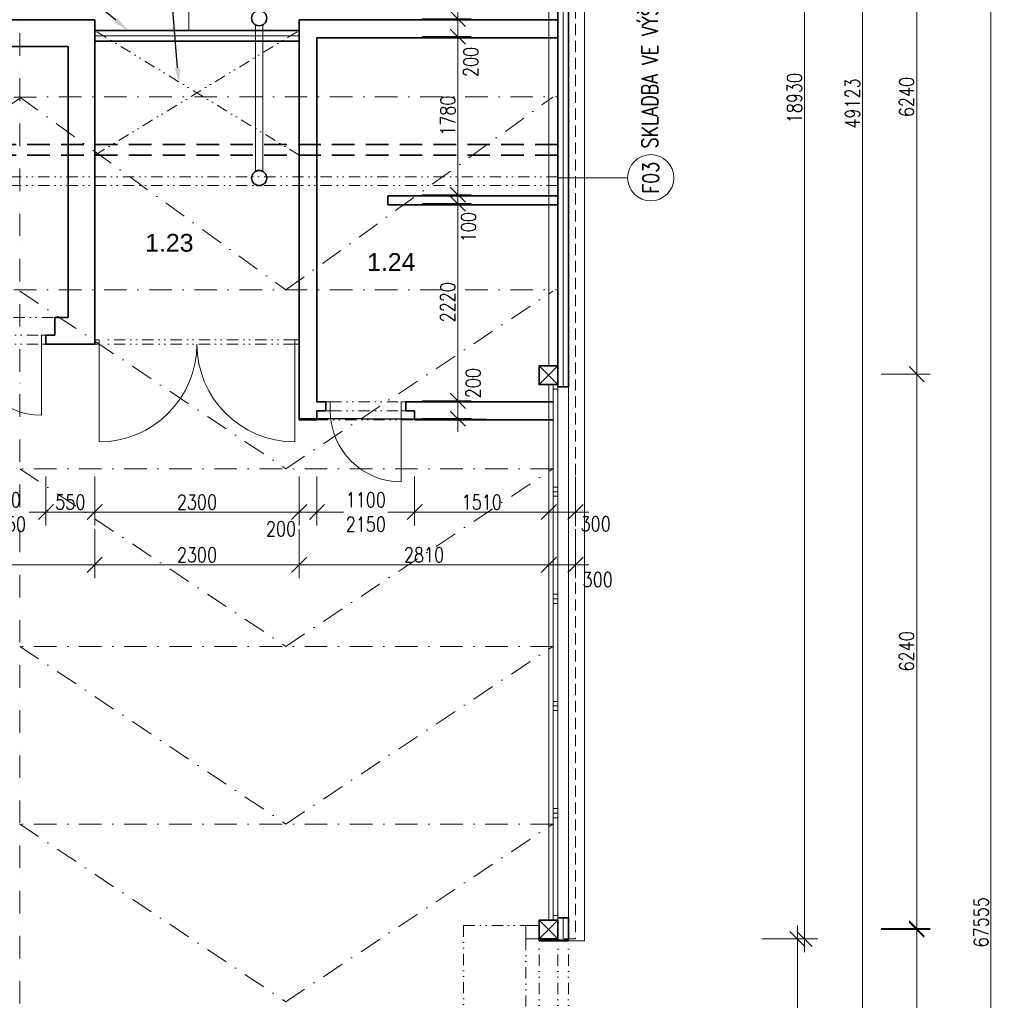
# Model space of a CAD drawing. Header units: millimetres. Extents: x -485339 to 286898, y -1189934 to 1602269.
# Tile 89 of 230: x -49880 to -38799, y -1027579 to -1016540. Entities that reach past the tile are written whole.
import ezdxf
from ezdxf import colors
from ezdxf.entities.mleader import LeaderData, LeaderLine
from ezdxf.enums import TextEntityAlignment as Align
from ezdxf.math import Vec2, Vec3

# ---------------------------------------------------------------- set-up
doc = ezdxf.new("R2010")
doc.units = ezdxf.units.MM
doc.header["$LTSCALE"] = 10
for name, pattern in [('DASHDOT', [25.4, 12.7, -6.35, 0, -6.35]), ('DĚLICÍ2', [15.875, 6.35, -3.175, 0, -3.175, 0, -3.175]), ('ČÁRKOVANÁ', [19.05, 12.7, -6.35]), ('ČÁRKOVANÁ2', [9.525, 6.35, -3.175])]:
    doc.linetypes.add(name, pattern=pattern)
doc.layers.get('Defpoints').update_dxf_attribs({"lineweight": 0})
for name, color, linetype, lineweight in [('N_dveře', 10, 'Continuous', 18), ('N_okna', 10, 'Continuous', 18), ('N_popis', 10, 'Continuous', 18), ('N_čáry_dělící stěna', 212, 'ČÁRKOVANÁ', 35), ('N_čáry_nad', 10, 'DĚLICÍ2', 18), ('N_čáry_obv.plášt', 212, 'Continuous', 18), ('N_čáry_obv.plášt_obrys', 212, 'Continuous', 35), ('N_čáry_plné', 10, 'Continuous', 18), ('St__otvory_dveře', 40, 'Continuous', 18), ('St_kóty', 132, 'Continuous', 18), ('St_plocha_místnosti', 250, 'Continuous', 18), ('St_sloupy_konstrukce haly', 5, 'Continuous', 35), ('St_sloupy_opláštění_půdorys', 25, 'Continuous', 35), ('St_čáry_nad', 250, 'DĚLICÍ2', 18), ('St_čáry_obrys', 5, 'Continuous', 35), ('St_čáry_osy', 250, 'DASHDOT', 18), ('St_čáry_plné', 250, 'Continuous', 18), ('St_čáry_pod', 250, 'ČÁRKOVANÁ2', 18)]:
    doc.layers.add(name, color=color, linetype=linetype, lineweight=lineweight)
doc.styles.add('Andy', font='arial.ttf')
doc.styles.get("Standard").update_dxf_attribs({"font": 'simplex.shx', "width": 0.8})
doc.linetypes.add('ZIGZAG', pattern='A,0.00254,-5.08,[131,ltypeshp.shx,S=5.08,R=0,X=-5.08,Y=0],-10.16,[131,ltypeshp.shx,S=5.08,R=180,X=5.08,Y=0],-5.08', length=20.32254)
doc.dimstyles.new('stavebníM100', dxfattribs={"dimtxt": 165, "dimasz": 170, "dimexe": 150, "dimexo": 100, "dimgap": 30, "dimtad": 1, "dimdec": 0, "dimtxsty": 'Standard', "dimblk": 'OBLIQUE', "dimcen": -2.5, "dimdle": 150, "dimclrd": 256, "dimclre": 256, "dimclrt": 256, "dimadec": 4, "dimazin": 0, "dimtfac": 1, "dimtdec": 0, "dimtmove": 2, "dimatfit": 3, "dimldrblk": 'OBLIQUE', "dimfxl": 400, "dimfxlon": 1, "dimlwd": -1, "dimlwe": -1, "dimarcsym": 0})

# ---------------------------------------------------------------- blocks, each defined once
blk = doc.blocks.new('*U5515')
at = {"layer": 'St_čáry_osy', "ltscale": 2}
for points in [[(-3950, 8000), (9058, 8000)], [(-3950, 6000), (9058, 6000)], [(-3950, 4000), (9058, 4000)]]:
    blk.add_lwpolyline(points, dxfattribs=at)
blk = doc.blocks.new('*U5514')
at = {"layer": 'St_čáry_osy', "ltscale": 2}
blk.add_blockref('*U5515', (72000, 0), dxfattribs=at)
blk = doc.blocks.new('G$CC1796412')
at = {"layer": 'St__otvory_dveře', "color": 0, "ltscale": 2}
blk.add_lwpolyline([(850, 1), (850, 801)], dxfattribs=at)
at = {"layer": 'St__otvory_dveře', "ltscale": 2}
for points in [[(50, 0), (0, 0), (0, -100), (50, -100)], [(900, 1), (850, 1), (850, -99), (900, -99)]]:
    blk.add_lwpolyline(points, close=True, dxfattribs=at)
at = {"layer": 'St__otvory_dveře', "linetype": 'DĚLICÍ2', "ltscale": 2}
for points in [[(50, 0), (850, 1)], [(50, -100), (850, -99)]]:
    blk.add_lwpolyline(points, dxfattribs=at)
at = {"layer": 'St__otvory_dveře', "color": 0, "ltscale": 2}
blk.add_arc((850, 1), 800, 90, 180, dxfattribs=at)
blk = doc.blocks.new('G$C96BA53D1')
at = {"layer": 'St__otvory_dveře', "ltscale": 2}
for points in [[(0, -50), (50, -50), (50, 0), (0, 0)], [(2250, -50), (2300, -50), (2300, 0), (2250, 0)]]:
    blk.add_lwpolyline(points, close=True, dxfattribs=at)
at = {"layer": 'St__otvory_dveře', "linetype": 'DĚLICÍ2', "ltscale": 2}
for points in [[(2250, 0), (50, 0)], [(2250, -50), (50, -50)]]:
    blk.add_lwpolyline(points, dxfattribs=at)
at = {"layer": 'St__otvory_dveře', "ltscale": 2}
for points in [[(50, -50), (50, -1150)], [(2250, -50), (2250, -1150)]]:
    blk.add_lwpolyline(points, dxfattribs=at)
for centre, start, end in [((50, -50), 270, 0), ((2250, -50), 180, 270)]:
    blk.add_arc(centre, 1100, start, end, dxfattribs=at)
blk = doc.blocks.new('G$CB69B1554')
at = {"layer": 'St_čáry_nad', "ltscale": 2}
for points in [[(72380, -4650), (73480, -4650)], [(76430, -5800), (77530, -5800)]]:
    blk.add_lwpolyline(points, dxfattribs=at)
at = {"layer": 'St_čáry_obrys', "ltscale": 2}
for points in [[(73930, -1300), (63240, -1300)], [(73930, -4950), (73930, -1300)], [(76230, -5800), (76230, -1300)], [(76430, -5600), (76430, -1500)], [(73630, -1600), (72230, -1600)], [(73630, -4650), (73630, -1600)], [(77230, -3380), (77230, -3280)], [(73630, -4650), (73480, -4650)], [(73480, -4850), (73480, -4650)], [(73380, -4950), (73380, -4850)], [(73380, -4950), (73380, -4850)], [(73480, -4850), (73380, -4850)], [(73930, -4950), (73380, -4950)], [(76530, -5702), (76530, -5602)], [(77230, -5600), (77230, -5600)], [(77430, -5702), (77430, -5602)], [(77430, -5702), (77430, -5602)], [(76430, -5700), (76430, -5800)], [(76430, -5700), (76530, -5700)], [(77530, -5700), (77430, -5700)], [(77530, -5700), (77530, -5800)]]:
    blk.add_lwpolyline(points, dxfattribs=at)
at = {"layer": 'St_čáry_obrys'}
for points in [[(76230, -1300), (79139, -1300)], [(76430, -1500), (79139, -1500)], [(77230, -3280), (79139, -3280)], [(77230, -3380), (79139, -3380)], [(76430, -5600), (76530, -5600)], [(77430, -5600), (79089, -5600)], [(76230, -5800), (76430, -5800)], [(77530, -5800), (79089, -5800)]]:
    blk.add_lwpolyline(points, dxfattribs=at)
at = {"layer": 'St__otvory_dveře', "xscale": -1, "rotation": 180}
for p in [(72480, -4949), (76530, -5699)]:
    blk.add_blockref('G$CC1796412', p, dxfattribs=at)
at = {"layer": 'St__otvory_dveře'}
blk.add_blockref('G$C96BA53D1', (73930, -4900), dxfattribs=at)
blk = doc.blocks.new('G$CD8A98CDB')
at = {"layer": 'St_sloupy_konstrukce haly', "color": 250, "lineweight": 18, "ltscale": 2}
for points in [[(-825, 0), (825, 0)], [(-825, -80), (825, -80)]]:
    blk.add_lwpolyline(points, dxfattribs=at)
at = {"layer": 'St_sloupy_konstrukce haly', "ltscale": 2}
for centre in [(-900, -40), (900, -40)]:
    blk.add_circle(centre, 85, dxfattribs=at)
blk = doc.blocks.new('G$C0F2906C7')
at = {"layer": 'St_sloupy_opláštění_půdorys', "ltscale": 2}
blk.add_lwpolyline([(-105, -105), (105, -105), (105, 105), (-105, 105)], close=True, dxfattribs=at)
for points in [[(-105, 105), (105, -105)], [(105, 105), (-105, -105)]]:
    blk.add_lwpolyline(points, dxfattribs=at)
blk = doc.blocks.new('_OBLIQUE')
at = {"color": 0, "linetype": 'ByBlock'}
blk.add_line((-0.5, -0.5), (0.5, 0.5), dxfattribs=at)
blk = doc.blocks.new('*D5766')
at = {"layer": 'Defpoints', "color": 0}
for p in [(-43705, -1026888), (-41127, -1026888), (-43705, -1031958)]:
    blk.add_point(p, dxfattribs=at)
at = {"layer": 'St_kóty'}
for p, q in [((-41127, -1026738), (-41127, -1029160)), ((-41527, -1026888), (-40977, -1026888)), ((-41127, -1032108), (-41127, -1029685)), ((-41527, -1031958), (-40977, -1031958))]:
    blk.add_line(p, q, dxfattribs=at)
at = {"layer": 'St_kóty', "linetype": 'ByBlock', "xscale": 170, "yscale": 170, "zscale": 170}
for p, rotation in [((-41127, -1026888), 90), ((-41127, -1031958), 270)]:
    blk.add_blockref('_OBLIQUE', p, dxfattribs=dict(at, rotation=rotation))
at = {"layer": 'St_kóty', "insert": (-41127, -1029423), "char_height": 165, "attachment_point": 5, "rotation": 90}
blk.add_mtext('5070\\P5400', dxfattribs=at)
blk = doc.blocks.new('*D5767')
at = {"layer": 'Defpoints', "color": 0}
for p in [(-43625, -1007958), (-41047, -1007958), (-43705, -1026888)]:
    blk.add_point(p, dxfattribs=at)
at = {"layer": 'St_kóty'}
for p, q in [((-41047, -1027038), (-41047, -1007808)), ((-41447, -1007958), (-40897, -1007958)), ((-41447, -1026888), (-40897, -1026888))]:
    blk.add_line(p, q, dxfattribs=at)
at = {"layer": 'St_kóty', "linetype": 'ByBlock', "xscale": 170, "yscale": 170, "zscale": 170}
for p, rotation in [((-41047, -1007958), 90), ((-41047, -1026888), 270)]:
    blk.add_blockref('_OBLIQUE', p, dxfattribs=dict(at, rotation=rotation))
at = {"layer": 'St_kóty', "insert": (-41159, -1017423), "char_height": 165, "attachment_point": 5, "rotation": 90}
blk.add_mtext('18930', dxfattribs=at)
blk = doc.blocks.new('*D5771')
at = {"layer": 'Defpoints', "color": 0}
for p in [(-43625, -992923), (-40393, -992923), (-59739, -1042046)]:
    blk.add_point(p, dxfattribs=at)
at = {"layer": 'St_kóty'}
for p, q in [((-40393, -1042196), (-40393, -992773)), ((-40793, -992923), (-40243, -992923)), ((-40793, -1042046), (-40243, -1042046))]:
    blk.add_line(p, q, dxfattribs=at)
at = {"layer": 'St_kóty', "linetype": 'ByBlock', "xscale": 170, "yscale": 170, "zscale": 170}
for p, rotation in [((-40393, -992923), 90), ((-40393, -1042046), 270)]:
    blk.add_blockref('_OBLIQUE', p, dxfattribs=dict(at, rotation=rotation))
at = {"layer": 'St_kóty', "insert": (-40506, -1017484), "char_height": 165, "attachment_point": 5, "rotation": 90}
blk.add_mtext('49123', dxfattribs=at)
blk = doc.blocks.new('*D5776')
at = {"layer": 'Defpoints', "color": 0}
for p in [(-43930, -1026783), (-39785, -1026783), (-43930, -1032063)]:
    blk.add_point(p, dxfattribs=at)
at = {"layer": 'St_kóty'}
for p, q in [((-39785, -1032213), (-39785, -1026633)), ((-40185, -1026783), (-39635, -1026783)), ((-40185, -1032063), (-39635, -1032063))]:
    blk.add_line(p, q, dxfattribs=at)
at = {"layer": 'St_kóty', "linetype": 'ByBlock', "xscale": 170, "yscale": 170, "zscale": 170}
for p, rotation in [((-39785, -1026783), 90), ((-39785, -1032063), 270)]:
    blk.add_blockref('_OBLIQUE', p, dxfattribs=dict(at, rotation=rotation))
at = {"layer": 'St_kóty', "insert": (-39898, -1029423), "char_height": 165, "attachment_point": 5, "rotation": 90}
blk.add_mtext('5280', dxfattribs=at)
blk = doc.blocks.new('*D5777')
at = {"layer": 'Defpoints', "color": 0}
for p in [(-43930, -1020531), (-39785, -1020531), (-43930, -1026771)]:
    blk.add_point(p, dxfattribs=at)
at = {"layer": 'St_kóty'}
for p, q in [((-39785, -1026921), (-39785, -1020381)), ((-40185, -1020531), (-39635, -1020531)), ((-40185, -1026771), (-39635, -1026771))]:
    blk.add_line(p, q, dxfattribs=at)
at = {"layer": 'St_kóty', "linetype": 'ByBlock', "xscale": 170, "yscale": 170, "zscale": 170}
for p, rotation in [((-39785, -1020531), 90), ((-39785, -1026771), 270)]:
    blk.add_blockref('_OBLIQUE', p, dxfattribs=dict(at, rotation=rotation))
at = {"layer": 'St_kóty', "insert": (-39898, -1023651), "char_height": 165, "attachment_point": 5, "rotation": 90}
blk.add_mtext('6240', dxfattribs=at)
blk = doc.blocks.new('*D5778')
at = {"layer": 'Defpoints', "color": 0}
for p in [(-43930, -1014291), (-39785, -1014291), (-43930, -1020531)]:
    blk.add_point(p, dxfattribs=at)
at = {"layer": 'St_kóty'}
for p, q in [((-39785, -1020681), (-39785, -1014141)), ((-40185, -1014291), (-39635, -1014291)), ((-40185, -1020531), (-39635, -1020531))]:
    blk.add_line(p, q, dxfattribs=at)
at = {"layer": 'St_kóty', "linetype": 'ByBlock', "xscale": 170, "yscale": 170, "zscale": 170}
for p, rotation in [((-39785, -1014291), 90), ((-39785, -1020531), 270)]:
    blk.add_blockref('_OBLIQUE', p, dxfattribs=dict(at, rotation=rotation))
at = {"layer": 'St_kóty', "insert": (-39898, -1017411), "char_height": 165, "attachment_point": 5, "rotation": 90}
blk.add_mtext('6240', dxfattribs=at)
blk = doc.blocks.new('*D5783')
at = {"layer": 'Defpoints', "color": 0}
for p in [(-43625, -992923), (-59725, -1060478), (-38949, -1060478)]:
    blk.add_point(p, dxfattribs=at)
at = {"layer": 'St_kóty'}
for p, q in [((-38949, -992773), (-38949, -1060628)), ((-39349, -992923), (-38799, -992923)), ((-39349, -1060478), (-38799, -1060478))]:
    blk.add_line(p, q, dxfattribs=at)
at = {"layer": 'St_kóty', "linetype": 'ByBlock', "xscale": 170, "yscale": 170, "zscale": 170}
for p, rotation in [((-38949, -992923), 90), ((-38949, -1060478), 270)]:
    blk.add_blockref('_OBLIQUE', p, dxfattribs=dict(at, rotation=rotation))
at = {"layer": 'St_kóty', "insert": (-39061, -1026700), "char_height": 165, "attachment_point": 5, "rotation": 90}
blk.add_mtext('67555', dxfattribs=at)
blk = doc.blocks.new('*D5890')
at = {"layer": 'Defpoints', "color": 0}
for p in [(-50485, -1019587), (-49585, -1019587), (-49585, -1022083)]:
    blk.add_point(p, dxfattribs=at)
at = {"layer": 'St_kóty'}
for p, q in [((-50485, -1021683), (-50485, -1022233)), ((-49585, -1021683), (-49585, -1022233)), ((-50635, -1022083), (-50297, -1022083)), ((-49435, -1022083), (-49772, -1022083))]:
    blk.add_line(p, q, dxfattribs=at)
at = {"layer": 'St_kóty', "linetype": 'ByBlock', "xscale": 170, "yscale": 170, "zscale": 170, "rotation": 180}
blk.add_blockref('_OBLIQUE', (-50485, -1022083), dxfattribs=at)
at = {"layer": 'St_kóty', "linetype": 'ByBlock', "xscale": 170, "yscale": 170, "zscale": 170}
blk.add_blockref('_OBLIQUE', (-49585, -1022083), dxfattribs=at)
at = {"layer": 'St_kóty', "insert": (-50035, -1022083), "char_height": 165, "attachment_point": 5}
blk.add_mtext('900\\P2050', dxfattribs=at)
blk = doc.blocks.new('*D5891')
at = {"layer": 'Defpoints', "color": 0}
for p in [(-49585, -1019587), (-49035, -1019587), (-49035, -1022083)]:
    blk.add_point(p, dxfattribs=at)
at = {"layer": 'St_kóty'}
for p, q in [((-49585, -1021683), (-49585, -1022233)), ((-49035, -1021683), (-49035, -1022233)), ((-49735, -1022083), (-48885, -1022083))]:
    blk.add_line(p, q, dxfattribs=at)
at = {"layer": 'St_kóty', "linetype": 'ByBlock', "xscale": 170, "yscale": 170, "zscale": 170, "rotation": 180}
blk.add_blockref('_OBLIQUE', (-49585, -1022083), dxfattribs=at)
at = {"layer": 'St_kóty', "linetype": 'ByBlock', "xscale": 170, "yscale": 170, "zscale": 170}
blk.add_blockref('_OBLIQUE', (-49035, -1022083), dxfattribs=at)
at = {"layer": 'St_kóty', "insert": (-49310, -1021970), "char_height": 165, "attachment_point": 5}
blk.add_mtext('550', dxfattribs=at)
blk = doc.blocks.new('*D5892')
at = {"layer": 'Defpoints', "color": 0}
for p in [(-49035, -1019587), (-46735, -1020437), (-46735, -1022083)]:
    blk.add_point(p, dxfattribs=at)
at = {"layer": 'St_kóty'}
for p, q in [((-49035, -1021683), (-49035, -1022233)), ((-46735, -1021683), (-46735, -1022233)), ((-49185, -1022083), (-46585, -1022083))]:
    blk.add_line(p, q, dxfattribs=at)
at = {"layer": 'St_kóty', "linetype": 'ByBlock', "xscale": 170, "yscale": 170, "zscale": 170, "rotation": 180}
blk.add_blockref('_OBLIQUE', (-49035, -1022083), dxfattribs=at)
at = {"layer": 'St_kóty', "linetype": 'ByBlock', "xscale": 170, "yscale": 170, "zscale": 170}
blk.add_blockref('_OBLIQUE', (-46735, -1022083), dxfattribs=at)
at = {"layer": 'St_kóty', "insert": (-47885, -1021970), "char_height": 165, "attachment_point": 5}
blk.add_mtext('2300', dxfattribs=at)
blk = doc.blocks.new('*D5893')
at = {"layer": 'Defpoints', "color": 0}
for p in [(-46735, -1020437), (-46535, -1020437), (-46535, -1022083)]:
    blk.add_point(p, dxfattribs=at)
at = {"layer": 'St_kóty'}
for p, q in [((-46735, -1021683), (-46735, -1022233)), ((-46535, -1021683), (-46535, -1022233)), ((-46885, -1022083), (-46385, -1022083))]:
    blk.add_line(p, q, dxfattribs=at)
at = {"layer": 'St_kóty', "linetype": 'ByBlock', "xscale": 170, "yscale": 170, "zscale": 170, "rotation": 180}
blk.add_blockref('_OBLIQUE', (-46735, -1022083), dxfattribs=at)
at = {"layer": 'St_kóty', "linetype": 'ByBlock', "xscale": 170, "yscale": 170, "zscale": 170}
blk.add_blockref('_OBLIQUE', (-46535, -1022083), dxfattribs=at)
at = {"layer": 'St_kóty', "insert": (-46939, -1022271), "char_height": 165, "attachment_point": 5}
blk.add_mtext('200', dxfattribs=at)
blk = doc.blocks.new('*D5894')
at = {"layer": 'Defpoints', "color": 0}
for p in [(-46535, -1020437), (-45435, -1020437), (-45435, -1022083)]:
    blk.add_point(p, dxfattribs=at)
at = {"layer": 'St_kóty'}
for p, q in [((-46535, -1021683), (-46535, -1022233)), ((-45435, -1021683), (-45435, -1022233)), ((-46685, -1022083), (-46235, -1022083)), ((-45285, -1022083), (-45735, -1022083))]:
    blk.add_line(p, q, dxfattribs=at)
at = {"layer": 'St_kóty', "linetype": 'ByBlock', "xscale": 170, "yscale": 170, "zscale": 170, "rotation": 180}
blk.add_blockref('_OBLIQUE', (-46535, -1022083), dxfattribs=at)
at = {"layer": 'St_kóty', "linetype": 'ByBlock', "xscale": 170, "yscale": 170, "zscale": 170}
blk.add_blockref('_OBLIQUE', (-45435, -1022083), dxfattribs=at)
at = {"layer": 'St_kóty', "insert": (-45985, -1022083), "char_height": 165, "attachment_point": 5}
blk.add_mtext('1100\\P2150', dxfattribs=at)
blk = doc.blocks.new('*D5895')
at = {"layer": 'Defpoints', "color": 0}
for p in [(-45435, -1020437), (-43925, -1020437), (-43925, -1022083)]:
    blk.add_point(p, dxfattribs=at)
at = {"layer": 'St_kóty'}
for p, q in [((-45435, -1021683), (-45435, -1022233)), ((-43925, -1021683), (-43925, -1022233)), ((-45585, -1022083), (-43775, -1022083))]:
    blk.add_line(p, q, dxfattribs=at)
at = {"layer": 'St_kóty', "linetype": 'ByBlock', "xscale": 170, "yscale": 170, "zscale": 170, "rotation": 180}
blk.add_blockref('_OBLIQUE', (-45435, -1022083), dxfattribs=at)
at = {"layer": 'St_kóty', "linetype": 'ByBlock', "xscale": 170, "yscale": 170, "zscale": 170}
blk.add_blockref('_OBLIQUE', (-43925, -1022083), dxfattribs=at)
at = {"layer": 'St_kóty', "insert": (-44680, -1021970), "char_height": 165, "attachment_point": 5}
blk.add_mtext('1510', dxfattribs=at)
blk = doc.blocks.new('*D5896')
at = {"layer": 'Defpoints', "color": 0}
for p in [(-43925, -1020437), (-43625, -1020437), (-43625, -1022083)]:
    blk.add_point(p, dxfattribs=at)
at = {"layer": 'St_kóty'}
for p, q in [((-43925, -1021683), (-43925, -1022233)), ((-43625, -1021683), (-43625, -1022233)), ((-44075, -1022083), (-43475, -1022083))]:
    blk.add_line(p, q, dxfattribs=at)
at = {"layer": 'St_kóty', "linetype": 'ByBlock', "xscale": 170, "yscale": 170, "zscale": 170, "rotation": 180}
blk.add_blockref('_OBLIQUE', (-43925, -1022083), dxfattribs=at)
at = {"layer": 'St_kóty', "linetype": 'ByBlock', "xscale": 170, "yscale": 170, "zscale": 170}
blk.add_blockref('_OBLIQUE', (-43625, -1022083), dxfattribs=at)
at = {"layer": 'St_kóty', "insert": (-43398, -1022216), "char_height": 165, "attachment_point": 5}
blk.add_mtext('300', dxfattribs=at)
blk = doc.blocks.new('*D5900')
at = {"layer": 'Defpoints', "color": 0}
for p in [(-58535, -1020181), (-49035, -1020181), (-49035, -1022677)]:
    blk.add_point(p, dxfattribs=at)
at = {"layer": 'St_kóty'}
for p, q in [((-58535, -1022277), (-58535, -1022827)), ((-49035, -1022277), (-49035, -1022827)), ((-58685, -1022677), (-48885, -1022677))]:
    blk.add_line(p, q, dxfattribs=at)
at = {"layer": 'St_kóty', "linetype": 'ByBlock', "xscale": 170, "yscale": 170, "zscale": 170, "rotation": 180}
blk.add_blockref('_OBLIQUE', (-58535, -1022677), dxfattribs=at)
at = {"layer": 'St_kóty', "linetype": 'ByBlock', "xscale": 170, "yscale": 170, "zscale": 170}
blk.add_blockref('_OBLIQUE', (-49035, -1022677), dxfattribs=at)
at = {"layer": 'St_kóty', "insert": (-53785, -1022564), "char_height": 165, "attachment_point": 5}
blk.add_mtext('9500', dxfattribs=at)
blk = doc.blocks.new('*D5901')
at = {"layer": 'Defpoints', "color": 0}
for p in [(-49035, -1020181), (-46735, -1021031), (-46735, -1022677)]:
    blk.add_point(p, dxfattribs=at)
at = {"layer": 'St_kóty'}
for p, q in [((-49035, -1022277), (-49035, -1022827)), ((-46735, -1022277), (-46735, -1022827)), ((-49185, -1022677), (-46585, -1022677))]:
    blk.add_line(p, q, dxfattribs=at)
at = {"layer": 'St_kóty', "linetype": 'ByBlock', "xscale": 170, "yscale": 170, "zscale": 170, "rotation": 180}
blk.add_blockref('_OBLIQUE', (-49035, -1022677), dxfattribs=at)
at = {"layer": 'St_kóty', "linetype": 'ByBlock', "xscale": 170, "yscale": 170, "zscale": 170}
blk.add_blockref('_OBLIQUE', (-46735, -1022677), dxfattribs=at)
at = {"layer": 'St_kóty', "insert": (-47885, -1022564), "char_height": 165, "attachment_point": 5}
blk.add_mtext('2300', dxfattribs=at)
blk = doc.blocks.new('*D5902')
at = {"layer": 'Defpoints', "color": 0}
for p in [(-46735, -1021031), (-43925, -1021031), (-43925, -1022677)]:
    blk.add_point(p, dxfattribs=at)
at = {"layer": 'St_kóty'}
for p, q in [((-46735, -1022277), (-46735, -1022827)), ((-43925, -1022277), (-43925, -1022827)), ((-46885, -1022677), (-43775, -1022677))]:
    blk.add_line(p, q, dxfattribs=at)
at = {"layer": 'St_kóty', "linetype": 'ByBlock', "xscale": 170, "yscale": 170, "zscale": 170, "rotation": 180}
blk.add_blockref('_OBLIQUE', (-46735, -1022677), dxfattribs=at)
at = {"layer": 'St_kóty', "linetype": 'ByBlock', "xscale": 170, "yscale": 170, "zscale": 170}
blk.add_blockref('_OBLIQUE', (-43925, -1022677), dxfattribs=at)
at = {"layer": 'St_kóty', "insert": (-45330, -1022564), "char_height": 165, "attachment_point": 5}
blk.add_mtext('2810', dxfattribs=at)
blk = doc.blocks.new('*D5903')
at = {"layer": 'Defpoints', "color": 0}
for p in [(-43925, -1021031), (-43625, -1021031), (-43625, -1022677)]:
    blk.add_point(p, dxfattribs=at)
at = {"layer": 'St_kóty'}
for p, q in [((-43925, -1022277), (-43925, -1022827)), ((-43625, -1022277), (-43625, -1022827)), ((-44075, -1022677), (-43475, -1022677))]:
    blk.add_line(p, q, dxfattribs=at)
at = {"layer": 'St_kóty', "linetype": 'ByBlock', "xscale": 170, "yscale": 170, "zscale": 170, "rotation": 180}
blk.add_blockref('_OBLIQUE', (-43925, -1022677), dxfattribs=at)
at = {"layer": 'St_kóty', "linetype": 'ByBlock', "xscale": 170, "yscale": 170, "zscale": 170}
blk.add_blockref('_OBLIQUE', (-43625, -1022677), dxfattribs=at)
at = {"layer": 'St_kóty', "insert": (-43375, -1022843), "char_height": 165, "attachment_point": 5}
blk.add_mtext('300', dxfattribs=at)
blk = doc.blocks.new('*D5948')
at = {"layer": 'Defpoints', "color": 0}
for p in [(-46535, -1020831), (-44949, -1020831), (-46735, -1021031)]:
    blk.add_point(p, dxfattribs=at)
at = {"layer": 'St_kóty'}
for p, q in [((-44949, -1021181), (-44949, -1020681)), ((-45349, -1020831), (-44799, -1020831)), ((-45349, -1021031), (-44799, -1021031))]:
    blk.add_line(p, q, dxfattribs=at)
at = {"layer": 'St_kóty', "linetype": 'ByBlock', "xscale": 170, "yscale": 170, "zscale": 170}
for p, rotation in [((-44949, -1020831), 90), ((-44949, -1021031), 270)]:
    blk.add_blockref('_OBLIQUE', p, dxfattribs=dict(at, rotation=rotation))
at = {"layer": 'St_kóty', "insert": (-44776, -1020632), "char_height": 165, "attachment_point": 5, "rotation": 90}
blk.add_mtext('200', dxfattribs=at)
blk = doc.blocks.new('*D5949')
at = {"layer": 'Defpoints', "color": 0}
for p in [(-45735, -1018611), (-44949, -1018611), (-46535, -1020831)]:
    blk.add_point(p, dxfattribs=at)
at = {"layer": 'St_kóty'}
for p, q in [((-44949, -1020981), (-44949, -1018461)), ((-45349, -1018611), (-44799, -1018611)), ((-45349, -1020831), (-44799, -1020831))]:
    blk.add_line(p, q, dxfattribs=at)
at = {"layer": 'St_kóty', "linetype": 'ByBlock', "xscale": 170, "yscale": 170, "zscale": 170}
for p, rotation in [((-44949, -1018611), 90), ((-44949, -1020831), 270)]:
    blk.add_blockref('_OBLIQUE', p, dxfattribs=dict(at, rotation=rotation))
at = {"layer": 'St_kóty', "insert": (-45062, -1019721), "char_height": 165, "attachment_point": 5, "rotation": 90}
blk.add_mtext('2220', dxfattribs=at)
blk = doc.blocks.new('*D5950')
at = {"layer": 'Defpoints', "color": 0}
for p in [(-45735, -1018511), (-44949, -1018511), (-45735, -1018611)]:
    blk.add_point(p, dxfattribs=at)
at = {"layer": 'St_kóty'}
for p, q in [((-44949, -1018761), (-44949, -1018361)), ((-45349, -1018511), (-44799, -1018511)), ((-45349, -1018611), (-44799, -1018611))]:
    blk.add_line(p, q, dxfattribs=at)
at = {"layer": 'St_kóty', "linetype": 'ByBlock', "xscale": 170, "yscale": 170, "zscale": 170}
for p, rotation in [((-44949, -1018511), 90), ((-44949, -1018611), 270)]:
    blk.add_blockref('_OBLIQUE', p, dxfattribs=dict(at, rotation=rotation))
at = {"layer": 'St_kóty', "insert": (-44830, -1018876), "char_height": 165, "attachment_point": 5, "rotation": 90}
blk.add_mtext('100', dxfattribs=at)
blk = doc.blocks.new('*D5951')
at = {"layer": 'Defpoints', "color": 0}
for p in [(-46535, -1016731), (-44949, -1016731), (-45735, -1018511)]:
    blk.add_point(p, dxfattribs=at)
at = {"layer": 'St_kóty'}
for p, q in [((-44949, -1018661), (-44949, -1016581)), ((-45349, -1016731), (-44799, -1016731)), ((-45349, -1018511), (-44799, -1018511))]:
    blk.add_line(p, q, dxfattribs=at)
at = {"layer": 'St_kóty', "linetype": 'ByBlock', "xscale": 170, "yscale": 170, "zscale": 170}
for p, rotation in [((-44949, -1016731), 90), ((-44949, -1018511), 270)]:
    blk.add_blockref('_OBLIQUE', p, dxfattribs=dict(at, rotation=rotation))
at = {"layer": 'St_kóty', "insert": (-45062, -1017621), "char_height": 165, "attachment_point": 5, "rotation": 90}
blk.add_mtext('1780', dxfattribs=at)
blk = doc.blocks.new('*D5952')
at = {"layer": 'Defpoints', "color": 0}
for p in [(-46535, -1016531), (-44949, -1016531), (-46535, -1016731)]:
    blk.add_point(p, dxfattribs=at)
at = {"layer": 'St_kóty'}
for p, q in [((-44949, -1016881), (-44949, -1016381)), ((-45349, -1016531), (-44799, -1016531)), ((-45349, -1016731), (-44799, -1016731))]:
    blk.add_line(p, q, dxfattribs=at)
at = {"layer": 'St_kóty', "linetype": 'ByBlock', "xscale": 170, "yscale": 170, "zscale": 170}
for p, rotation in [((-44949, -1016531), 90), ((-44949, -1016731), 270)]:
    blk.add_blockref('_OBLIQUE', p, dxfattribs=dict(at, rotation=rotation))
at = {"layer": 'St_kóty', "insert": (-44804, -1017016), "char_height": 165, "attachment_point": 5, "rotation": 90}
blk.add_mtext('200', dxfattribs=at)
blk = doc.blocks.new('G$C989355E2')
at = {"layer": 'N_dveře', "linetype": 'DĚLICÍ2', "ltscale": 2}
for points in [[(-850, 2685), (-850, -2685)], [(-850, 2685), (-150, 2685)], [(-150, 2535), (-150, -2535)], [(0, -2535), (0, 2535)], [(-850, -2685), (-150, -2685)]]:
    blk.add_lwpolyline(points, dxfattribs=at)
at = {"layer": 'N_dveře'}
blk.add_lwpolyline([(0, 2535), (-150, 2535), (-150, 2685), (0, 2685)], close=True, dxfattribs=at)
at = {"layer": 'N_dveře', "linetype": 'DĚLICÍ2', "ltscale": 2}
blk.add_lwpolyline([(0, -2535), (-150, -2535), (-150, -2685), (0, -2685)], close=True, dxfattribs=at)
blk = doc.blocks.new('G$CA450B66E')
at = {"layer": 'N_okna'}
for p, q in [((0, 0), (0, 50)), ((0, 50), (0, 0)), ((0, 50), (52, 50)), ((1206, 50), (0, 50)), ((52, 0), (0, 0)), ((0, 0), (1206, 0)), ((52, 50), (52, 0)), ((1154, 50), (1154, 0)), ((1206, 50), (1154, 50)), ((1154, 0), (1206, 0)), ((1206, 0), (1206, 50)), ((1206, 0), (1206, 50)), ((1206, 50), (1206, 0)), ((1206, 0), (1206, 50)), ((1206, 0), (1206, 50)), ((1206, 50), (1206, 0)), ((1206, 50), (1206, 50)), ((1206, 50), (1258, 50)), ((2412, 50), (1206, 50)), ((1206, 0), (1206, 0)), ((1258, 0), (1206, 0)), ((1206, 0), (2412, 0)), ((1258, 50), (1258, 0)), ((2360, 50), (2360, 0)), ((2412, 50), (2360, 50)), ((2360, 0), (2412, 0)), ((2412, 0), (2412, 50)), ((2412, 0), (2412, 50)), ((2412, 50), (2412, 0)), ((2412, 0), (2412, 50)), ((2412, 0), (2412, 50)), ((2412, 50), (2412, 0)), ((2412, 50), (2412, 50)), ((2412, 50), (2464, 50)), ((3618, 50), (2412, 50)), ((2412, 0), (2412, 0)), ((2464, 0), (2412, 0)), ((2412, 0), (3618, 0)), ((2464, 50), (2464, 0)), ((3566, 50), (3566, 0)), ((3618, 50), (3566, 50)), ((3566, 0), (3618, 0)), ((3618, 0), (3618, 50)), ((3618, 0), (3618, 50)), ((3618, 50), (3618, 0)), ((3618, 0), (3618, 50)), ((3618, 0), (3618, 50)), ((3618, 50), (3618, 0)), ((3618, 50), (3618, 50)), ((3618, 50), (3670, 50)), ((4824, 50), (3618, 50)), ((3618, 0), (3618, 0)), ((3670, 0), (3618, 0)), ((3618, 0), (4824, 0)), ((3670, 50), (3670, 0)), ((4772, 50), (4772, 0)), ((4824, 50), (4772, 50)), ((4772, 0), (4824, 0)), ((4824, 0), (4824, 50)), ((4824, 0), (4824, 50)), ((4824, 50), (4824, 0)), ((4824, 0), (4824, 50)), ((4824, 0), (4824, 50)), ((4824, 50), (4824, 0)), ((4824, 50), (4824, 50)), ((4824, 50), (4876, 50)), ((6030, 50), (4824, 50)), ((4824, 0), (4824, 0)), ((4876, 0), (4824, 0)), ((4824, 0), (6030, 0)), ((4876, 50), (4876, 0)), ((5978, 50), (5978, 0)), ((6030, 50), (5978, 50)), ((5978, 0), (6030, 0)), ((6030, 0), (6030, 50)), ((6030, 0), (6030, 50))]:
    blk.add_line(p, q, dxfattribs=at)
blk.add_lwpolyline([(0, 0), (6030, 0), (6030, 50), (0, 50)], close=True, dxfattribs=at)

msp = doc.modelspace()

# ---------------------------------------------------------------- linework, layer by layer
at = {"layer": 'N_popis'}
for points in [[(-47978.2, -1016082.2), (-47978.2, -1016663)], [(-43037.9, -1018319.6), (-43825.2, -1018319.6)]]:
    msp.add_lwpolyline(points, dxfattribs=at)
msp.add_circle((-42778, -1018319.6), 259.9, dxfattribs=at)
at = {"layer": 'N_čáry_dělící stěna', "ltscale": 2}
for points in [[(-43825.3, -1017945.5), (-59269.9, -1017945.5)], [(-43825.3, -1018065.5), (-59389.9, -1018065.5)]]:
    msp.add_lwpolyline(points, dxfattribs=at)
at = {"layer": 'N_čáry_nad', "ltscale": 2}
for points in [[(-49034.9, -1018065.5), (-46734.9, -1016662.9)], [(-46734.9, -1018065.5), (-49034.9, -1016662.9)]]:
    msp.add_lwpolyline(points, dxfattribs=at)
at = {"layer": 'N_čáry_obv.plášt', "linetype": 'ZIGZAG'}
for points in [[(-43765.2, -1014302.6), (-43765.2, -1020672.6)], [(-49034.9, -1016722.9), (-46734.9, -1016722.9)], [(-43765.2, -1026651.6), (-43765.2, -1026887.6)]]:
    msp.add_lwpolyline(points, dxfattribs=at)
at = {"layer": 'N_čáry_obv.plášt'}
msp.add_lwpolyline([(-43705.2, -1020672.6), (-43705.2, -1026652.6)], dxfattribs=at)
at = {"layer": 'N_čáry_obv.plášt', "linetype": 'ZIGZAG', "ltscale": 0.2}
msp.add_lwpolyline([(-44035.2, -1026897.6), (-43705.2, -1026897.6)], dxfattribs=at)
at = {"layer": 'N_čáry_obv.plášt_obrys'}
for points in [[(-43825.2, -1014302.6), (-43825.2, -1020672.6)], [(-43705.2, -1014302.6), (-43705.2, -1020672.6)], [(-43825.2, -1020672.6), (-43705.2, -1020672.6)], [(-43825.2, -1026651.6), (-43705.2, -1026651.6), (-43705.2, -1026887.6), (-43705.2, -1026907.6), (-44035.2, -1026907.6), (-44035.2, -1026887.6)]]:
    msp.add_lwpolyline(points, dxfattribs=at)
msp.add_lwpolyline([(-46734.9, -1016662.9), (-49034.9, -1016662.9), (-49034.9, -1016782.9), (-46734.9, -1016782.9)], close=True, dxfattribs=at)
at = {"layer": 'N_čáry_plné', "ltscale": 2}
msp.add_lwpolyline([(-43525.2, -1014302.6), (-43525.2, -1026907.6), (-43825.2, -1026907.6)], dxfattribs=at)
at = {"layer": 'St__otvory_dveře'}
msp.add_lwpolyline([(-43625.2, -1023932.6), (-43625.2, -1023932.6), (-43625.2, -1023932.6)], dxfattribs=at)
msp.add_lwpolyline([(-43625.2, -1023932.6), (-43625.2, -1023932.6), (-43625.2, -1023932.6)], dxfattribs=at)
msp.add_lwpolyline([(-43625.2, -1023932.6), (-43625.2, -1023932.6), (-43625.2, -1023932.6)], dxfattribs=at)
at = {"layer": 'St_čáry_nad', "ltscale": 2}
for points in [[(-43825.2, -1018307.6), (-139879.9, -1018307.6)], [(-43825.2, -1018407.6), (-139879.9, -1018407.6)], [(-43825.2, -1031957.6), (-43825.2, -1026887.6)], [(-43705.2, -1031957.6), (-43705.2, -1026887.6)]]:
    msp.add_lwpolyline(points, dxfattribs=at)
at = {"layer": 'St_čáry_obrys'}
for p, q in [((-46734.9, -1020192.9), (-46734.9, -1021031.2)), ((-46734.9, -1021031.2), (-43925.2, -1021042.9))]:
    msp.add_line(p, q, dxfattribs=at)
at = {"layer": 'St_čáry_osy', "ltscale": 2}
for points in [[(-49879.9, -1041843.2), (-49879.9, -992785.6)], [(-139879.9, -1017422.6), (-43825.2, -1017409.8)], [(-55879.9, -1017422.6), (-52884.2, -1019595.1), (-49879.9, -1017422.6)], [(-49879.9, -1017410.6), (-46884.2, -1019583.1), (-43878.9, -1017410.6)], [(-139879.9, -1019595.1), (-43825.2, -1019582.3)], [(-49879.9, -1019595.1), (-46884.2, -1021595.1), (-43878.9, -1019595.1)], [(-49879.9, -1021595.1), (-46884.2, -1023595.1), (-43878.9, -1021595.1)], [(-49879.9, -1023595.1), (-46884.2, -1025595.1), (-43878.9, -1023595.1)], [(-49879.9, -1025595.1), (-46884.2, -1027595.1), (-43878.9, -1025595.1)]]:
    msp.add_lwpolyline(points, dxfattribs=at)
at = {"layer": 'St_čáry_plné', "ltscale": 2}
for points in [[(-43925.2, -1014407.6), (-43925.2, -1020437.6)], [(-43925.2, -1020647.6), (-43925.2, -1026677.6)]]:
    msp.add_lwpolyline(points, dxfattribs=at)
at = {"layer": 'St_čáry_pod', "ltscale": 2}
msp.add_lwpolyline([(-43625.2, -1014302.6), (-43625.2, -1026887.6), (-43825.2, -1026887.6)], dxfattribs=at)

# ---------------------------------------------------------------- block references
at = {"layer": 'N_dveře', "ltscale": 2}
msp.add_blockref('G$CB69B1554', (-122964.9, -1015242.9), dxfattribs=at)
at = {"layer": 'N_dveře'}
msp.add_blockref('G$C989355E2', (-44035.2, -1029422.6), dxfattribs=at)
at = {"layer": 'N_okna', "xscale": -1, "rotation": 270}
msp.add_blockref('G$CA450B66E', (-43875.2, -1026677.6), dxfattribs=at)
at = {"layer": 'St_sloupy_konstrukce haly', "ltscale": 2, "rotation": 90}
msp.add_blockref('G$CD8A98CDB', (-47224.9, -1017422.6), dxfattribs=at)
at = {"layer": 'St_sloupy_opláštění_půdorys', "ltscale": 2, "rotation": 90}
for p in [(-43930.2, -1020542.6), (-43930.2, -1026782.6)]:
    msp.add_blockref('G$C0F2906C7', p, dxfattribs=at)
at = {"layer": 'St_čáry_osy', "ltscale": 2}
msp.add_blockref('*U5514', (-124884.2, -1029595.1), dxfattribs=at)

# ---------------------------------------------------------------- texts
at = {"layer": 'N_popis', "width": 0.8}
msp.add_text('SKLADBA VE VÝŠKOVÉ ÚROVNI +1,44m A VÝŠ', height=180, rotation=90, dxfattribs=at).set_placement((-42698.6, -1017989.5))
msp.add_text('F03', height=180, rotation=90, dxfattribs=at).set_placement((-42778, -1018319.6), align=Align.MIDDLE_CENTER)
at = {"layer": 'St_plocha_místnosti', "ltscale": 2, "style": 'Andy'}
for s, p in [('1.23', (-48467.3, -1019151.5)), ('1.24', (-45970.1, -1019368.4))]:
    msp.add_text(s, height=200, dxfattribs=at).set_placement(p)

# ---------------------------------------------------------------- dimensions: what is measured, and where the dimension line sits
at = {"layer": 'St_kóty'}
for base, p1, p2, picture, middle in [((-40393.4, -992922.8), (-59739.4, -1042045.8), (-43625.2, -992922.8), '*D5771', (-40505.9, -1017484.3)), ((-38948.9, -1060477.6), (-43625.2, -992922.8), (-59724.9, -1060477.6), '*D5783', (-39061.4, -1026700.2)), ((-41046.9, -1007957.6), (-43705.2, -1026887.6), (-43625.2, -1007957.6), '*D5767', (-41159.4, -1017422.6)), ((-39785.1, -1014290.9), (-43930.2, -1020530.9), (-43930.2, -1014290.9), '*D5778', (-39897.6, -1017410.9)), ((-44949.4, -1016731.2), (-45734.9, -1018511.2), (-46534.9, -1016731.2), '*D5951', (-45061.9, -1017621.2)), ((-44949.4, -1018611.2), (-46534.9, -1020831.2), (-45734.9, -1018611.2), '*D5949', (-45061.9, -1019721.2)), ((-39785.1, -1020530.9), (-43930.2, -1026770.9), (-43930.2, -1020530.9), '*D5777', (-39897.6, -1023650.9)), ((-39785.1, -1026782.6), (-43930.2, -1032062.6), (-43930.2, -1026782.6), '*D5776', (-39897.6, -1029422.6))]:
    dim = msp.add_linear_dim(base=base, p1=p1, p2=p2, angle=90, dimstyle='stavebníM100', dxfattribs=at)
    dim.commit()
    dim.dimension.update_dxf_attribs({"geometry": picture, "text_midpoint": middle})
for base, p1, p2, picture, middle in [((-44949.4, -1016531.2), (-46534.9, -1016731.2), (-46534.9, -1016531.2), '*D5952', (-44804.4, -1017016.2)), ((-44949.4, -1018511.2), (-45734.9, -1018611.2), (-45734.9, -1018511.2), '*D5950', (-44830.3, -1018876.2)), ((-44949.4, -1020831.2), (-46734.9, -1021031.2), (-46534.9, -1020831.2), '*D5948', (-44776, -1020631.8))]:
    dim = msp.add_linear_dim(base=base, p1=p1, p2=p2, angle=90, dimstyle='stavebníM100', dxfattribs=at)
    dim.commit()
    dim.dimension.update_dxf_attribs({"geometry": picture, "text_midpoint": middle, "dimtype": 160})
for base, p1, p2, text, picture, middle in [((-49584.9, -1022082.8), (-50484.9, -1019587.3), (-49584.9, -1019587.3), '<>\\P2050', '*D5890', (-50034.9, -1022082.8)), ((-45434.9, -1022082.8), (-46534.9, -1020437.3), (-45434.9, -1020437.3), '<>\\P2150', '*D5894', (-45984.9, -1022082.8))]:
    dim = msp.add_linear_dim(base=base, p1=p1, p2=p2, text=text, dimstyle='stavebníM100', override={"dimtxsty": 'Standard'}, dxfattribs=at)
    dim.commit()
    dim.dimension.update_dxf_attribs({"geometry": picture, "text_midpoint": middle, "dimtype": 160})
for base, p1, p2, picture, middle in [((-49034.9, -1022082.8), (-49584.9, -1019587.3), (-49034.9, -1019587.3), '*D5891', (-49309.9, -1021970.3)), ((-46734.9, -1022082.8), (-49034.9, -1019587.3), (-46734.9, -1020437.3), '*D5892', (-47884.9, -1021970.3)), ((-49034.9, -1022676.8), (-58534.9, -1020181.2), (-49034.9, -1020181.2), '*D5900', (-53784.9, -1022564.3)), ((-46734.9, -1022676.8), (-49034.9, -1020181.2), (-46734.9, -1021031.2), '*D5901', (-47884.9, -1022564.3)), ((-43925.2, -1022082.8), (-45434.9, -1020437.3), (-43925.2, -1020437.3), '*D5895', (-44680, -1021970.3)), ((-43925.2, -1022676.8), (-46734.9, -1021031.2), (-43925.2, -1021031.2), '*D5902', (-45330, -1022564.3))]:
    dim = msp.add_linear_dim(base=base, p1=p1, p2=p2, dimstyle='stavebníM100', dxfattribs=at)
    dim.commit()
    dim.dimension.update_dxf_attribs({"geometry": picture, "text_midpoint": middle})
for base, p1, p2, picture, middle in [((-46534.9, -1022082.8), (-46734.9, -1020437.3), (-46534.9, -1020437.3), '*D5893', (-46938.7, -1022271.4)), ((-43625.2, -1022082.8), (-43925.2, -1020437.3), (-43625.2, -1020437.3), '*D5896', (-43397.8, -1022216.5)), ((-43625.2, -1022676.8), (-43925.2, -1021031.2), (-43625.2, -1021031.2), '*D5903', (-43375.1, -1022842.7))]:
    dim = msp.add_linear_dim(base=base, p1=p1, p2=p2, dimstyle='stavebníM100', dxfattribs=at)
    dim.commit()
    dim.dimension.update_dxf_attribs({"geometry": picture, "text_midpoint": middle, "dimtype": 160})
dim = msp.add_linear_dim(base=(-41126.9, -1026887.6), p1=(-43705.2, -1031957.6), p2=(-43705.2, -1026887.6), angle=90, text='<>\\P5400', dimstyle='stavebníM100', override={"dimtxsty": 'Standard'}, dxfattribs=at)
dim.commit()
dim.dimension.update_dxf_attribs({"geometry": '*D5766', "text_midpoint": (-41126.9, -1029422.6), "dimtype": 160})

# ---------------------------------------------------------------- leaders
at = {"layer": 'N_popis'}
ml = msp.add_multileader_mtext('Standard', dxfattribs=at)
ml.set_content('PODHLED NAD SCHODIŠTĚM\\PZ PANELŮ IPN TL.120mm ')
ml.set_leader_properties()
ml.build(insert=Vec2(0, 0))
ml.multileader.update_dxf_attribs({"text_left_attachment_type": 6, "text_right_attachment_type": 6, "arrow_head_size": 180})
ctx = ml.context
ctx.base_point, ctx.char_height, ctx.arrow_head_size, ctx.plane_origin = Vec3(-51307, -1014402.6), 180, 180, Vec3(-47547.6, -1013438.2)
ctx.left_attachment, ctx.right_attachment, ctx.text_align_type = 6, 6, 2
notes = []
notes.append((ctx, [(0, (1, 1, 0), (-48325.9, -1014402.6), (-1, 0), 8, [(0, [(-48087.4, -1017261.9)], 0, [])])]))
ctx.mtext.insert, ctx.mtext.alignment, ctx.mtext.flow_direction = Vec3(-48335.9, -1014124.9), 3, 5
ml = msp.add_multileader_mtext('Standard', dxfattribs=at)
ml.set_content('STĚNA Z\\PPANELŮ IPN TL.120mm\\PDO VÝŠKA JEŘÁBOVÉ DRÁHY ')
ml.set_leader_properties()
ml.build(insert=Vec2(0, 0))
ml.multileader.update_dxf_attribs({"text_left_attachment_type": 6, "text_right_attachment_type": 6, "arrow_head_size": 180})
ctx = ml.context
ctx.base_point, ctx.char_height, ctx.arrow_head_size, ctx.plane_origin = Vec3(-53329.9, -1015432.8), 180, 180, Vec3(-49351.1, -1014468.5)
ctx.left_attachment, ctx.right_attachment, ctx.text_align_type = 6, 6, 2
notes.append((ctx, [(0, (1, 1, 0), (-50129.4, -1015432.8), (-1, 0), 8, [(0, [(-48661, -1016662.9)], 0, [])])]))
ctx.mtext.insert, ctx.mtext.alignment, ctx.mtext.flow_direction = Vec3(-50139.4, -1015155.1), 3, 5
for ctx, leaders in notes:
    for number, flags, end, landing, length, lines in leaders:
        leader = LeaderData()
        leader.index, (leader.has_last_leader_line, leader.has_dogleg_vector, leader.attachment_direction) = number, flags
        leader.last_leader_point, leader.dogleg_vector, leader.dogleg_length = Vec3(end), Vec3(landing), length
        for number, points, colour, breaks in lines:
            line = LeaderLine()
            line.index, line.vertices, line.color, line.breaks = number, Vec3.list(points), colors.encode_raw_color(colour), breaks
            leader.lines.append(line)
        ctx.leaders.append(leader)

doc.saveas('drawing.dxf')
